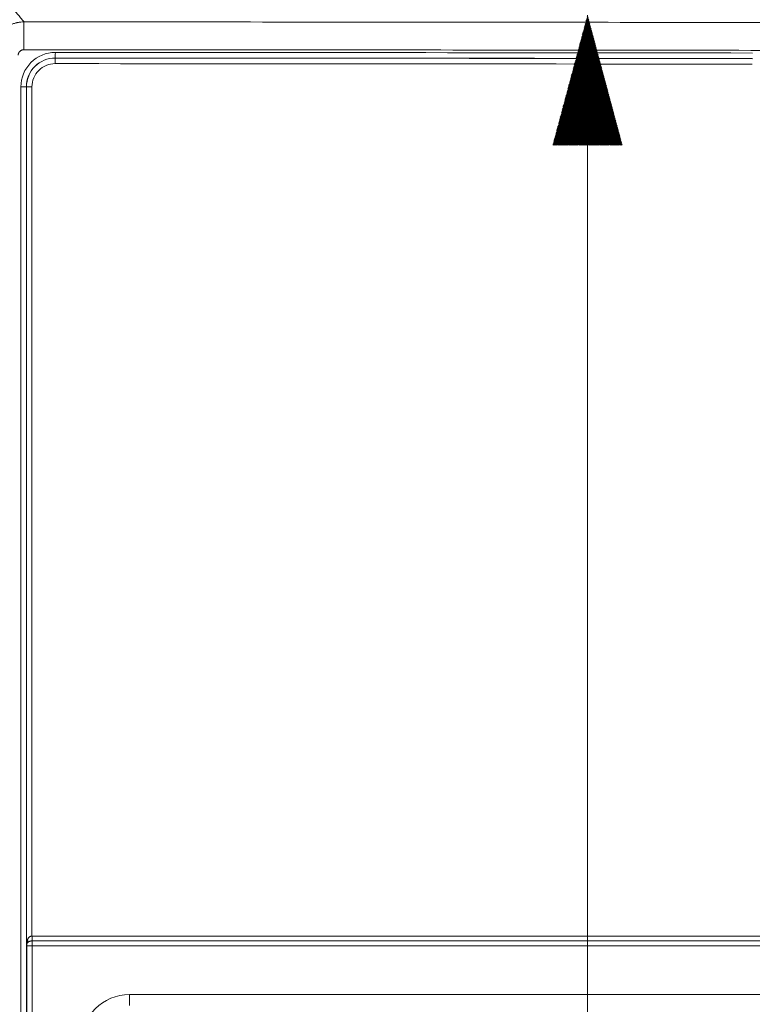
# Model space of a CAD drawing. Header units: millimetres. Extents: x 0 to 594, y 0 to 420.
# Tile 227 of 256: x 293 to 313, y 320 to 346. Entities that reach past the tile are written whole.
import ezdxf

# ---------------------------------------------------------------- set-up
doc = ezdxf.new("R2010")
doc.units = ezdxf.units.MM
doc.layers.add('1', color=7, linetype='Continuous', true_color=0xffffff)
doc.styles.add('Arial Unicode MS', font='txt')
doc.dimstyles.get("Standard").update_dxf_attribs({"dimtxt": 0.18, "dimasz": 0.18, "dimexe": 0.18, "dimexo": 0.0625, "dimgap": 0.09, "dimtad": 0, "dimtih": 1, "dimtoh": 1, "dimdec": 4, "dimzin": 0, "dimdsep": 46, "dimtxsty": 'Standard', "dimcen": 0.09, "dimadec": 0, "dimazin": 0, "dimtfac": 1, "dimtdec": 4, "dimtofl": 0, "dimtmove": 0, "dimatfit": 3, "dimfxl": 0, "dimtolj": 1, "dimtzin": 0, "dimarcsym": 0})

# ---------------------------------------------------------------- blocks, each defined once
blk = doc.blocks.new('_U2')
at = {"layer": '1', "color": 18, "lineweight": 13}
for p, q in [((142.301, 334.479), (142.301, 394.797)), ((368.28, 363.039), (368.28, 394.797)), ((142.301, 392.797), (235.419, 392.797)), ((368.28, 392.797), (275.162, 392.797))]:
    blk.add_line(p, q, dxfattribs=at)
at = {"layer": '1', "color": 18}
for points in [[(142.301, 392.797), (145.801, 393.735), (145.801, 391.859)], [(368.28, 392.797), (364.78, 391.859), (364.78, 393.735)]]:
    blk.add_solid(points, dxfattribs=at)
at = {"layer": '1', "color": 18, "linetype": 'Continuous', "lineweight": 13, "char_height": 2.5, "attachment_point": 7, "line_spacing_factor": 1.047437, "style": 'Arial Unicode MS'}
for s, insert in [('\\fArial Unicode MS|b0|i0;\\W1.0000;4.5', (237.052, 390.919)), ('\\fArial Unicode MS|b0|i0;\\W1.0000; LIFT POINT SPAN', (244.157, 390.919))]:
    blk.add_mtext(s, dxfattribs=dict(at, insert=insert))

msp = doc.modelspace()

# ---------------------------------------------------------------- hatches: boundary and pattern name
at = {"layer": '1', "linetype": 'Continuous', "lineweight": 13}
h = msp.add_hatch(dxfattribs=at)
h.set_pattern_fill('ANSI31', color=18, scale=0.0062, angle=-1.7e-13, style=0)
h.paths.add_polyline_path([(308.134, 346.472), (309.072, 342.972), (307.197, 342.972)], flags=0)

# ---------------------------------------------------------------- linework, layer by layer
at = {"layer": '1', "color": 18, "linetype": 'Continuous', "lineweight": 13}
msp.add_line((308.134, 346.472), (308.134, 246.098), dxfattribs=at)
at = {"layer": '1', "color": 155, "linetype": 'Continuous', "lineweight": 13}
for p, q in [((293.791, 345.321), (293.792, 345.323)), ((293.014, 344.546), (292.866, 344.546)), ((292.866, 285.103), (292.866, 344.546)), ((293.016, 344.546), (293.014, 344.546)), ((293.014, 344.546), (293.014, 285.103)), ((293.164, 344.546), (293.016, 344.546)), ((293.016, 321.432), (293.016, 344.546)), ((293.164, 344.546), (293.164, 321.684)), ((315.103, 321.554), (293.171, 321.554)), ((293.172, 321.684), (315.103, 321.684)), ((293.022, 321.424), (293.016, 321.432)), ((293.022, 321.424), (293.17, 321.424)), ((293.022, 308.225), (293.022, 321.424)), ((315.103, 321.424), (293.17, 321.424)), ((293.17, 321.424), (293.17, 308.225)), ((295.791, 320.109), (315.103, 320.109))]:
    msp.add_line(p, q, dxfattribs=at)
for centre, major_axis, ratio, start_param, end_param in [((292.951, 345.546), (0, 0.75), 0.010673, 0.052373, 1.5708), ((293.793, 344.546), (0, -0.927), 0.999943, 3.141192, 4.712389), ((293.792, 345.473), (0, -0.15), 0.010673, 0.052364, 1.570801), ((293.79, 344.546), (0, 0.626), 0.999943, 6.282785, 7.853982), ((293.791, 345.171), (0, 0.15), 0.010673, 0.052364, 1.570801), ((293.166, 321.432), (-0.009, -0.285), 0.526044, 4.171767, 4.728361), ((292.918, 321.582), (-0.123, 0.086), 0.643416, 3.223946, 3.968355), ((293.172, 321.424), (0, -0.26), 0.999943, 3.141593, 3.171855), ((293.162, 321.684), (-0.005, 0.15), 0.010668, 3.664868, 4.712066), ((293.171, 321.424), (0, 0.13), 0.999943, 0, 0.030262), ((293.172, 321.424), (0, -0.15), 0.010673, 3.665191, 4.712389), ((293.17, 321.684), (0, -0.15), 0.010673, 0.523599, 1.570796), ((293.166, 321.432), (-0.144, -0.048), 0.873265, 5.363567, 5.920161), ((293.172, 321.424), (0.117, 0.093), 0.997766, 1.911429, 2.468023), ((295.795, 318.807), (0.912, -0.931), 0.997264, 2.367959, 3.936017), ((295.788, 320.109), (0, -0.3), 0.010673, 0.05236, 1.570796)]:
    msp.add_ellipse(centre, major_axis=major_axis, ratio=ratio, start_param=start_param, end_param=end_param, dxfattribs=at)
at = {"layer": '1', "color": 155, "linetype": 'Continuous', "lineweight": 18}
for centre, major_axis, start_param, end_param in [((293.792, 344.546), (0, 0.778), 6.282785, 7.853982), ((293.791, 344.546), (0, -0.775), 3.141192, 4.712389)]:
    msp.add_ellipse(centre, major_axis=major_axis, ratio=0.999943, start_param=start_param, end_param=end_param, dxfattribs=at)
at = {"layer": '1', "color": 155, "linetype": 'Continuous', "lineweight": 13}
for points, knots in [([(292.477, 346.854), (292.496, 346.831), (292.516, 346.808), (292.642, 346.66), (292.748, 346.534), (292.887, 346.371), (292.919, 346.333), (292.951, 346.295)], [0, 0, 0, 0, 0.123816, 0.123816, 0.796747, 0.796747, 1, 1, 1, 1]), ([(292.052, 345.396), (292.052, 345.426), (292.053, 345.455), (292.059, 345.514), (292.064, 345.543), (292.075, 345.6), (292.082, 345.628), (292.093, 345.664), (292.096, 345.674), (292.1, 345.685), (292.102, 345.692), (292.104, 345.695), (292.11, 345.712), (292.115, 345.726), (292.132, 345.767), (292.145, 345.793), (292.172, 345.845), (292.187, 345.87), (292.212, 345.907), (292.22, 345.919), (292.233, 345.937), (292.238, 345.942), (292.247, 345.954), (292.252, 345.96), (292.275, 345.988), (292.295, 346.01), (292.336, 346.052), (292.358, 346.071), (292.403, 346.109), (292.427, 346.126), (292.457, 346.147), (292.464, 346.151), (292.473, 346.157), (292.476, 346.159), (292.482, 346.162), (292.498, 346.172), (292.514, 346.181), (292.553, 346.202), (292.606, 346.227), (292.661, 346.247), (292.703, 346.26), (292.717, 346.264), (292.739, 346.269), (292.746, 346.271), (292.76, 346.274), (292.768, 346.276), (292.804, 346.283), (292.833, 346.288), (292.892, 346.293), (292.921, 346.295), (292.951, 346.295)], [0, 0, 0, 0, 0.0625, 0.0625, 0.125, 0.125, 0.1875, 0.1875, 0.203125, 0.210937, 0.210937, 0.21875, 0.21875, 0.25, 0.25, 0.3125, 0.3125, 0.375, 0.375, 0.40625, 0.40625, 0.421875, 0.421875, 0.4375, 0.4375, 0.5, 0.5, 0.5625, 0.5625, 0.625, 0.625, 0.640625, 0.640625, 0.648438, 0.648438, 0.65625, 0.6875, 0.6875, 0.75, 0.8125, 0.8125, 0.84375, 0.84375, 0.859375, 0.859375, 0.875, 0.875, 0.9375, 0.9375, 1, 1, 1, 1]), ([(292.951, 346.295), (294.664, 346.294), (296.377, 346.294), (299.803, 346.292), (301.516, 346.29), (304.942, 346.287), (306.655, 346.286), (310.081, 346.282), (311.794, 346.279), (313.508, 346.277)], [0, 0, 0, 0, 0.25, 0.25, 0.5, 0.5, 0.75, 0.75, 1, 1, 1, 1]), ([(292.943, 345.546), (292.938, 345.546), (292.928, 345.546), (292.918, 345.544), (292.911, 345.543), (292.909, 345.542), (292.904, 345.541), (292.902, 345.54), (292.895, 345.538), (292.885, 345.535), (292.877, 345.531), (292.87, 345.527), (292.868, 345.526), (292.865, 345.524), (292.864, 345.523), (292.862, 345.522), (292.857, 345.519), (292.848, 345.512), (292.837, 345.502), (292.83, 345.495), (292.826, 345.49), (292.826, 345.489), (292.824, 345.487), (292.822, 345.485), (292.82, 345.481), (292.816, 345.475), (292.811, 345.467), (292.806, 345.458), (292.804, 345.451), (292.803, 345.449), (292.801, 345.446), (292.801, 345.444), (292.8, 345.442), (292.798, 345.436), (292.796, 345.426), (292.794, 345.416), (292.793, 345.406), (292.793, 345.401), (292.793, 345.396)], [0, 0, 0, 0, 0.0625, 0.125, 0.125, 0.15625, 0.15625, 0.1875, 0.1875, 0.25, 0.3125, 0.3125, 0.34375, 0.34375, 0.359375, 0.359375, 0.375, 0.4375, 0.5, 0.5625, 0.5625, 0.578125, 0.578125, 0.59375, 0.625, 0.625, 0.6875, 0.75, 0.75, 0.78125, 0.78125, 0.796875, 0.796875, 0.8125, 0.875, 0.9375, 0.9375, 1, 1, 1, 1]), ([(313.499, 345.528), (311.786, 345.53), (310.073, 345.533), (306.647, 345.537), (304.934, 345.538), (301.508, 345.541), (299.795, 345.543), (296.369, 345.545), (294.656, 345.545), (292.943, 345.546)], [0, 0, 0, 0, 0.25, 0.25, 0.5, 0.5, 0.75, 0.75, 1, 1, 1, 1]), ([(293.042, 321.582), (293.044, 321.589), (293.047, 321.595), (293.052, 321.607), (293.055, 321.613), (293.061, 321.622), (293.062, 321.625), (293.065, 321.629), (293.066, 321.63), (293.068, 321.633), (293.069, 321.634), (293.075, 321.641), (293.08, 321.646), (293.09, 321.655), (293.095, 321.659), (293.104, 321.665), (293.107, 321.667), (293.113, 321.67), (293.117, 321.672), (293.123, 321.675), (293.127, 321.676), (293.134, 321.678), (293.138, 321.679), (293.143, 321.681), (293.145, 321.681), (293.149, 321.682), (293.151, 321.682), (293.154, 321.683), (293.156, 321.683), (293.16, 321.684), (293.162, 321.684), (293.164, 321.684)], [0, 0, 0, 0, 0.125, 0.125, 0.25, 0.25, 0.3125, 0.3125, 0.34375, 0.34375, 0.375, 0.375, 0.5, 0.5, 0.625, 0.625, 0.6875, 0.6875, 0.75, 0.75, 0.8125, 0.8125, 0.875, 0.875, 0.90625, 0.90625, 0.9375, 0.9375, 0.96875, 0.96875, 1, 1, 1, 1]), ([(293.167, 321.554), (293.166, 321.554), (293.164, 321.554), (293.161, 321.554), (293.159, 321.554), (293.154, 321.553), (293.151, 321.553), (293.141, 321.552), (293.135, 321.551), (293.126, 321.549), (293.123, 321.549), (293.118, 321.548), (293.117, 321.547), (293.114, 321.546), (293.112, 321.546), (293.105, 321.544), (293.1, 321.542), (293.089, 321.538), (293.084, 321.536), (293.078, 321.532), (293.077, 321.532), (293.075, 321.53), (293.073, 321.53), (293.07, 321.528), (293.068, 321.526), (293.062, 321.521), (293.058, 321.518), (293.051, 321.511), (293.048, 321.507), (293.045, 321.503)], [0, 0, 0, 0, 0.03125, 0.03125, 0.0625, 0.0625, 0.125, 0.125, 0.25, 0.25, 0.3125, 0.3125, 0.34375, 0.34375, 0.375, 0.375, 0.5, 0.5, 0.625, 0.625, 0.65625, 0.65625, 0.6875, 0.6875, 0.75, 0.75, 0.875, 0.875, 1, 1, 1, 1])]:
    msp.add_open_spline(points, degree=3, knots=knots, dxfattribs=at)
for points in [[(293.793, 345.473), (300.055, 345.471), (306.316, 345.465), (312.578, 345.457)], [(312.574, 345.155), (306.313, 345.164), (300.051, 345.169), (293.79, 345.171)], [(293.791, 345.321), (300.053, 345.319), (306.314, 345.313), (312.576, 345.305)], [(312.576, 345.307), (306.315, 345.316), (300.053, 345.321), (293.792, 345.323)]]:
    msp.add_open_spline(points, degree=3, dxfattribs=at)

# ---------------------------------------------------------------- dimensions: what is measured, and where the dimension line sits
at = {"layer": '1', "color": 18, "linetype": 'Continuous', "lineweight": 13}
dim = msp.add_linear_dim(base=(142.301, 392.797), p1=(368.28, 363.039), p2=(142.301, 334.479), text=' <> \\fArial Unicode MS|b0|i0;\\C18;{\\H1.00x;\\fArial Unicode MS|b0|i0; LIFT POINT SPAN\\fArial Unicode MS|b0|i0;}\\C18;', dimstyle='Standard', override={"dimtxt": 2.5, "dimasz": 3.5, "dimexe": 2, "dimexo": 0, "dimgap": 1.5, "dimtih": 1, "dimtoh": 1, "dimdec": 1, "dimlfac": 0.02, "dimzin": 8, "dimdsep": 46, "dimlunit": 2, "dimtxsty": 'Arial Unicode MS', "dimsah": 1, "dimse1": 0, "dimse2": 0, "dimsd1": 0, "dimsd2": 0, "dimclrd": 18, "dimclre": 18, "dimclrt": 18, "dimtol": 0, "dimtm": -0.1, "dimtfac": 1.4, "dimtdec": 2, "dimtofl": 1, "dimtmove": 0, "dimtzin": 8, "dimlwd": 13, "dimlwe": 13}, dxfattribs=at)
dim.commit()
dim.dimension.update_dxf_attribs({"geometry": '_U2', "text_midpoint": (255.29, 392.797), "dimtype": 160})

doc.saveas('drawing.dxf')
